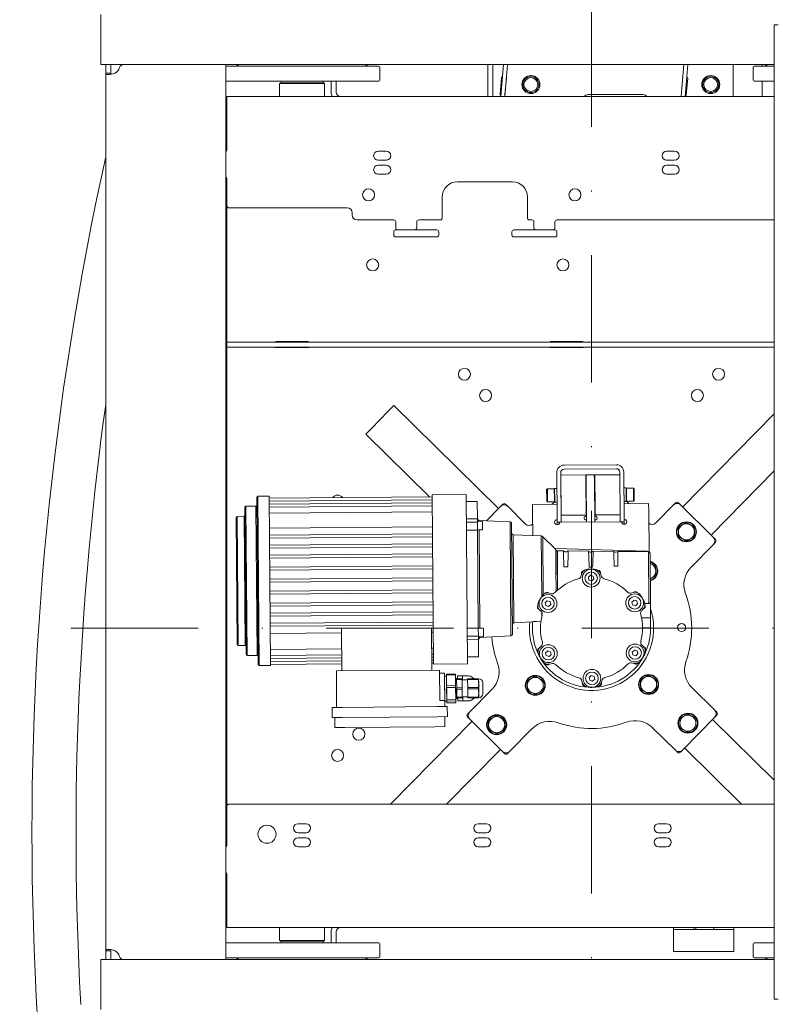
# Model space of a CAD drawing. Header units: millimetres. Extents: x 11681 to 15516, y 25095 to 29743.
# Tile 19 of 96: x 12364 to 12439, y 28002 to 28100. Entities that reach past the tile are written whole.
import ezdxf

# ---------------------------------------------------------------- set-up
doc = ezdxf.new("R2010")
doc.units = ezdxf.units.MM
doc.linetypes.add('DASHDOT', pattern=[25.4, 12.7, -6.35, 0, -6.35])
doc.layers.add('00 - nowa technologia myjni_Nr_pióra__95', color=7, linetype='Continuous', lineweight=20, true_color=0x7c7c7c)
doc.layers.add('XREF', color=8, linetype='Continuous', lineweight=9)

# ---------------------------------------------------------------- blocks, each defined once
blk = doc.blocks.new('parter 2025.10.15')
at = {"layer": '00 - nowa technologia myjni_Nr_pióra__95', "color": 8, "linetype": 'DASHDOT', "lineweight": 5}
for p, q in [((138.519, 2711.051), (138.519, 2585.601)), ((201.243, 2648.325), (75.793, 2648.325))]:
    blk.add_line(p, q, dxfattribs=at)
at = {"layer": '00 - nowa technologia myjni_Nr_pióra__95', "color": 8, "linetype": 'Continuous', "lineweight": 5}
for p, q in [((89.518, 2709.575), (89.518, 2705.576)), ((156.769, 2706.026), (156.769, 2708.526)), ((157.169, 2708.526), (156.769, 2708.526)), ((156.769, 2706.026), (156.769, 2613.826)), ((89.518, 2705.576), (89.518, 2704.575)), ((89.518, 2704.575), (156.769, 2704.575)), ((90.018, 2704.575), (90.018, 2704.29)), ((90.519, 2704.575), (90.018, 2704.575)), ((90.018, 2703.715), (90.018, 2704.29)), ((90.904, 2704.575), (90.519, 2704.575)), ((90.519, 2704.575), (90.519, 2704.29)), ((90.519, 2703.715), (90.519, 2704.29)), ((102.018, 2704.575), (91.79, 2704.575)), ((102.018, 2704.575), (102.018, 2615.276)), ((102.018, 2704.426), (105.951, 2704.426)), ((105.951, 2704.426), (117.269, 2704.426)), ((117.368, 2703.026), (117.368, 2704.326)), ((128.168, 2704.576), (128.168, 2701.376)), ((128.669, 2701.376), (128.669, 2704.576)), ((129.742, 2704.575), (129.536, 2702.217)), ((130.144, 2704.575), (129.934, 2702.182)), ((147.742, 2704.575), (147.536, 2702.217)), ((148.144, 2704.575), (147.934, 2702.182)), ((152.668, 2704.576), (152.668, 2701.376)), ((154.669, 2703.026), (154.669, 2704.326)), ((154.769, 2704.426), (156.769, 2704.426)), ((155.569, 2704.426), (155.569, 2704.576)), ((90.018, 2616.136), (90.018, 2703.715)), ((90.519, 2703.715), (90.018, 2703.715)), ((102.018, 2702.926), (105.951, 2702.926)), ((105.951, 2702.926), (117.269, 2702.926)), ((107.538, 2702.926), (107.518, 2702.906)), ((110.625, 2702.906), (107.518, 2702.906)), ((107.518, 2702.906), (107.518, 2702.746)), ((110.616, 2702.926), (107.538, 2702.926)), ((111.698, 2702.926), (110.616, 2702.926)), ((111.718, 2702.906), (110.625, 2702.906)), ((111.698, 2702.926), (111.718, 2702.906)), ((111.718, 2702.906), (111.718, 2702.746)), ((112.518, 2702.926), (112.518, 2701.815)), ((113.019, 2701.815), (113.019, 2702.926)), ((129.382, 2701.595), (129.53, 2703.289)), ((130.028, 2703.245), (129.88, 2701.551)), ((148.127, 2703.201), (147.978, 2701.508)), ((148.033, 2703.31), (148.036, 2703.31)), ((154.769, 2702.926), (156.769, 2702.926)), ((155.569, 2701.376), (155.569, 2702.926)), ((107.419, 2702.725), (107.368, 2702.675)), ((107.368, 2702.675), (109.619, 2702.675)), ((107.368, 2701.376), (107.368, 2702.675)), ((107.419, 2702.725), (109.619, 2702.725)), ((110.625, 2702.746), (107.518, 2702.746)), ((107.538, 2702.725), (107.518, 2702.746)), ((109.619, 2702.725), (111.819, 2702.725)), ((109.619, 2702.675), (111.868, 2702.675)), ((111.718, 2702.746), (110.625, 2702.746)), ((111.698, 2702.725), (111.718, 2702.746)), ((111.819, 2702.725), (111.868, 2702.675)), ((111.868, 2701.376), (111.868, 2702.675)), ((129.536, 2702.217), (129.462, 2701.376)), ((129.934, 2702.182), (129.864, 2701.376)), ((147.536, 2702.217), (147.462, 2701.376)), ((147.934, 2702.182), (147.864, 2701.376)), ((102.018, 2701.376), (102.119, 2701.376)), ((102.119, 2701.376), (102.119, 2700.435)), ((102.119, 2701.376), (156.769, 2701.376)), ((138.168, 2701.576), (143.669, 2701.576)), ((147.87, 2701.417), (147.867, 2701.417)), ((102.119, 2700.876), (102.018, 2700.876)), ((102.119, 2696.076), (102.119, 2700.435)), ((102.119, 2697.876), (102.018, 2697.876)), ((117.218, 2695.926), (118.019, 2695.926)), ((117.218, 2695.026), (118.019, 2695.026)), ((146.019, 2695.926), (146.819, 2695.926)), ((146.019, 2695.026), (146.819, 2695.026)), ((117.218, 2694.525), (118.019, 2694.525)), ((146.019, 2694.525), (146.819, 2694.525)), ((102.119, 2690.476), (102.119, 2693.176)), ((117.218, 2693.626), (118.019, 2693.626)), ((146.019, 2693.626), (146.819, 2693.626)), ((130.618, 2692.876), (125.119, 2692.876)), ((123.618, 2689.276), (123.618, 2691.376)), ((132.119, 2689.276), (132.119, 2691.376)), ((102.119, 2690.175), (102.018, 2690.175)), ((102.119, 2690.475), (102.119, 2690.376)), ((102.119, 2690.175), (102.119, 2690.376)), ((102.119, 2690.175), (102.119, 2688.176)), ((114.119, 2690.276), (102.318, 2690.276)), ((114.619, 2689.575), (114.619, 2689.776)), ((102.119, 2688.176), (102.119, 2677.315)), ((118.768, 2689.076), (115.119, 2689.076)), ((118.969, 2688.876), (118.969, 2688.275)), ((121.068, 2688.876), (121.068, 2688.275)), ((123.419, 2689.076), (121.268, 2689.076)), ((132.569, 2689.076), (132.318, 2689.076)), ((132.769, 2688.876), (132.769, 2688.275)), ((134.868, 2688.876), (134.868, 2688.275)), ((156.769, 2689.076), (135.069, 2689.076)), ((118.768, 2687.876), (118.768, 2687.576)), ((119.168, 2688.076), (118.969, 2688.076)), ((118.969, 2687.376), (123.069, 2687.376)), ((120.869, 2688.076), (119.169, 2688.076)), ((123.069, 2688.076), (120.869, 2688.076)), ((123.268, 2687.876), (123.268, 2687.576)), ((130.569, 2687.876), (130.569, 2687.576)), ((132.968, 2688.076), (130.768, 2688.076)), ((130.768, 2687.376), (134.868, 2687.376)), ((134.669, 2688.076), (132.968, 2688.076)), ((134.868, 2688.076), (134.668, 2688.076)), ((135.069, 2687.576), (135.069, 2687.876)), ((102.119, 2675.102), (102.119, 2677.315)), ((102.119, 2676.876), (102.318, 2676.876)), ((102.119, 2676.876), (102.119, 2676.376)), ((102.119, 2676.376), (102.318, 2676.376)), ((102.318, 2676.876), (103.737, 2676.876)), ((102.318, 2676.376), (103.737, 2676.376)), ((103.737, 2676.876), (105.447, 2676.876)), ((103.737, 2676.376), (105.447, 2676.376)), ((105.447, 2676.876), (112.295, 2676.876)), ((105.447, 2676.376), (112.295, 2676.376)), ((107.018, 2676.926), (110.219, 2676.926)), ((112.295, 2676.876), (119.135, 2676.876)), ((112.295, 2676.376), (119.135, 2676.376)), ((119.135, 2676.876), (152.902, 2676.876)), ((119.135, 2676.376), (152.902, 2676.376)), ((134.418, 2676.926), (137.619, 2676.926)), ((152.902, 2676.876), (156.769, 2676.876)), ((152.902, 2676.376), (156.769, 2676.376)), ((110.219, 2676.326), (107.018, 2676.326)), ((137.619, 2676.326), (134.418, 2676.326)), ((102.119, 2675.102), (102.119, 2657.472)), ((118.227, 2669.978), (118.789, 2670.548)), ((129.23, 2660.272), (118.789, 2670.548)), ((116.544, 2668.267), (118.227, 2669.978)), ((147.614, 2660.42), (156.769, 2669.721)), ((115.983, 2667.697), (116.544, 2668.267)), ((122.335, 2661.446), (115.983, 2667.697)), ((135.778, 2664.604), (140.998, 2664.646)), ((135.08, 2659.398), (135.044, 2663.858)), ((135.444, 2663.861), (135.48, 2659.402)), ((135.446, 2663.602), (137.946, 2663.621)), ((135.446, 2663.602), (135.451, 2663.017)), ((135.781, 2664.204), (141.001, 2664.246)), ((137.946, 2663.621), (137.951, 2663.037)), ((137.996, 2663.622), (138.796, 2663.628)), ((137.996, 2663.622), (138, 2663.122)), ((138.796, 2663.628), (138.8, 2663.128)), ((141.346, 2663.649), (138.846, 2663.629)), ((138.873, 2660.214), (138.846, 2663.629)), ((141.344, 2663.909), (141.38, 2659.449)), ((141.78, 2659.452), (141.744, 2663.912)), ((150.465, 2657.614), (156.769, 2664.019)), ((135.451, 2663.017), (135.478, 2659.602)), ((137.951, 2663.037), (137.978, 2659.622)), ((138.034, 2658.922), (138, 2663.122)), ((138.834, 2658.928), (138.8, 2663.128)), ((122.611, 2661.649), (126.011, 2661.676)), ((122.747, 2644.749), (122.611, 2661.649)), ((126.011, 2661.676), (126.147, 2644.777)), ((134.038, 2662.16), (134.117, 2662.241)), ((134.045, 2661.317), (134.038, 2662.16)), ((134.803, 2662.246), (134.117, 2662.241)), ((134.125, 2661.279), (134.117, 2662.241)), ((134.811, 2661.285), (134.803, 2662.246)), ((134.837, 2662.213), (134.803, 2662.246)), ((135.057, 2662.273), (134.837, 2662.271)), ((134.847, 2661.044), (134.837, 2662.271)), ((141.757, 2662.327), (141.977, 2662.329)), ((141.757, 2662.327), (141.758, 2662.205)), ((141.758, 2662.205), (141.767, 2660.977)), ((141.977, 2662.329), (141.978, 2662.207)), ((141.977, 2662.27), (142.01, 2662.304)), ((141.977, 2662.27), (141.98, 2661.949)), ((141.978, 2662.207), (141.987, 2660.979)), ((141.98, 2661.949), (141.987, 2661.037)), ((142.01, 2662.304), (142.697, 2662.309)), ((142.01, 2662.304), (142.013, 2661.966)), ((142.013, 2661.966), (142.021, 2661.004)), ((142.697, 2662.309), (142.699, 2661.971)), ((142.777, 2662.23), (142.697, 2662.309)), ((142.699, 2661.971), (142.707, 2661.01)), ((142.777, 2662.23), (142.78, 2661.933)), ((142.78, 2661.933), (142.787, 2661.09)), ((105.113, 2661.409), (105.246, 2644.709)), ((105.212, 2661.51), (106.342, 2661.519)), ((105.212, 2661.51), (105.347, 2644.61)), ((106.342, 2661.519), (106.477, 2644.619)), ((106.344, 2661.319), (122.613, 2661.449)), ((106.346, 2661.019), (122.615, 2661.149)), ((106.348, 2660.719), (122.618, 2660.849)), ((127.117, 2660.984), (126.017, 2660.975)), ((127.117, 2660.984), (127.131, 2659.245)), ((129.442, 2660.488), (129.651, 2660.7)), ((129.934, 2660.702), (130.148, 2660.492)), ((132.619, 2660.679), (135.069, 2660.698)), ((132.619, 2660.679), (132.625, 2659.939)), ((134.047, 2661.02), (134.045, 2661.317)), ((134.047, 2661.02), (134.128, 2660.941)), ((134.128, 2660.941), (134.125, 2661.279)), ((134.814, 2660.946), (134.128, 2660.941)), ((134.577, 2660.695), (134.847, 2660.969)), ((134.814, 2660.946), (134.811, 2661.285)), ((134.847, 2660.98), (134.814, 2660.946)), ((134.848, 2660.922), (134.847, 2661.044)), ((135.068, 2660.923), (134.848, 2660.922)), ((141.767, 2660.977), (141.987, 2660.979)), ((141.769, 2660.752), (144.219, 2660.772)), ((141.769, 2660.752), (141.775, 2660.012)), ((141.987, 2661.037), (142.021, 2661.004)), ((141.987, 2661.026), (142.262, 2660.756)), ((142.021, 2661.004), (142.707, 2661.01)), ((142.787, 2661.09), (142.707, 2661.01)), ((144.225, 2660.032), (144.219, 2660.772)), ((144.93, 2658.832), (146.694, 2660.625)), ((146.695, 2660.626), (146.904, 2660.838)), ((147.187, 2660.84), (147.401, 2660.63)), ((147.401, 2660.63), (150.679, 2657.404)), ((103.921, 2660.399), (104.038, 2645.7)), ((104.02, 2660.5), (105.02, 2660.508)), ((104.139, 2645.6), (104.02, 2660.5)), ((105.139, 2645.608), (105.02, 2660.508)), ((106.351, 2660.419), (122.62, 2660.549)), ((106.356, 2659.818), (122.625, 2659.949)), ((128.032, 2659.055), (129.441, 2660.486)), ((130.148, 2660.492), (131.94, 2658.728)), ((132.644, 2657.585), (132.625, 2659.939)), ((138.878, 2659.629), (138.873, 2660.214)), ((141.378, 2659.649), (138.878, 2659.629)), ((138.879, 2659.529), (138.878, 2659.629)), ((141.775, 2660.012), (141.782, 2659.202)), ((144.225, 2660.032), (144.258, 2655.963)), ((103.029, 2659.392), (103.131, 2646.692)), ((103.128, 2659.493), (103.828, 2659.499)), ((103.231, 2646.593), (103.128, 2659.493)), ((103.931, 2646.599), (103.828, 2659.499)), ((127.131, 2659.245), (126.031, 2659.237)), ((127.133, 2658.927), (126.033, 2658.918)), ((127.133, 2658.927), (127.131, 2659.245)), ((127.133, 2658.999), (127.613, 2659.002)), ((127.14, 2658.121), (127.133, 2658.927)), ((127.282, 2659.085), (127.283, 2659)), ((127.282, 2659.085), (130.383, 2658.961)), ((127.633, 2658.983), (127.638, 2658.291)), ((130.474, 2647.56), (130.383, 2658.961)), ((130.623, 2647.712), (130.534, 2658.813)), ((135.084, 2658.899), (135.08, 2659.398)), ((135.084, 2658.899), (135.484, 2658.902)), ((135.086, 2658.648), (135.084, 2658.899)), ((135.334, 2658.9), (141.534, 2658.95)), ((135.478, 2659.602), (137.978, 2659.622)), ((135.484, 2658.902), (135.48, 2659.402)), ((137.979, 2659.522), (137.978, 2659.622)), ((141.38, 2659.449), (141.384, 2658.949)), ((141.784, 2658.952), (141.384, 2658.949)), ((141.78, 2659.452), (141.784, 2658.952)), ((141.786, 2658.702), (141.784, 2658.952)), ((147.966, 2658.871), (147.571, 2658.631)), ((148.355, 2658.659), (147.966, 2658.871)), ((148.371, 2658.65), (148.355, 2658.659)), ((148.776, 2658.429), (148.371, 2658.65)), ((106.368, 2658.322), (122.637, 2658.452)), ((106.373, 2657.619), (122.643, 2657.749)), ((126.04, 2658.112), (127.14, 2658.121)), ((127.14, 2658.148), (127.619, 2658.152)), ((127.14, 2658.121), (127.218, 2648.344)), ((127.29, 2658.15), (127.368, 2648.323)), ((127.638, 2658.291), (127.639, 2658.173)), ((130.694, 2657.664), (130.764, 2648.863)), ((130.694, 2657.664), (133.495, 2657.551)), ((147.571, 2658.631), (147.177, 2658.39)), ((147.177, 2658.39), (147.188, 2657.928)), ((147.188, 2657.928), (147.199, 2657.467)), ((148.788, 2657.967), (148.776, 2658.429)), ((148.799, 2657.505), (148.788, 2657.967)), ((102.119, 2657.472), (102.119, 2645.212)), ((122.645, 2657.449), (106.376, 2657.319)), ((106.381, 2656.619), (122.651, 2656.749)), ((133.543, 2651.493), (133.495, 2657.551)), ((133.645, 2657.452), (133.692, 2651.676)), ((133.645, 2657.452), (134.849, 2656.268)), ((147.199, 2657.467), (147.605, 2657.245)), ((147.605, 2657.245), (147.621, 2657.236)), ((147.621, 2657.236), (148.01, 2657.024)), ((148.01, 2657.024), (148.404, 2657.265)), ((148.404, 2657.265), (148.799, 2657.505)), ((150.685, 2656.696), (148.455, 2654.43)), ((150.679, 2657.404), (150.893, 2657.193)), ((150.895, 2656.91), (150.685, 2656.696)), ((122.653, 2656.449), (106.384, 2656.319)), ((106.389, 2655.619), (122.659, 2655.749)), ((144.066, 2656.02), (134.849, 2656.268)), ((134.966, 2654.922), (134.956, 2656.155)), ((135.107, 2656.058), (135.096, 2656.058)), ((135.096, 2656.058), (135.104, 2655.108)), ((135.726, 2656.052), (135.107, 2656.058)), ((135.107, 2656.058), (135.138, 2652.142)), ((138.223, 2656.026), (136.18, 2656.047)), ((138.683, 2656.021), (138.68, 2655.866)), ((140.748, 2656.001), (138.683, 2656.021)), ((144.064, 2655.968), (141.158, 2655.996)), ((144.066, 2656.02), (144.064, 2655.968)), ((144.065, 2655.973), (144.207, 2655.971)), ((144.249, 2650.79), (144.207, 2655.971)), ((144.359, 2655.822), (144.398, 2650.922)), ((122.661, 2655.449), (106.392, 2655.319)), ((134.971, 2654.185), (134.966, 2654.922)), ((135.104, 2655.108), (135.128, 2652.133)), ((144.497, 2654.739), (144.367, 2654.81)), ((144.513, 2654.73), (144.497, 2654.739)), ((144.919, 2654.508), (144.513, 2654.73)), ((106.399, 2654.419), (122.668, 2654.549)), ((122.671, 2654.249), (106.401, 2654.119)), ((134.989, 2652.005), (134.971, 2654.185)), ((135.766, 2654.454), (136.165, 2654.457)), ((137.52, 2653.769), (137.524, 2653.913)), ((138.3, 2654.424), (138.631, 2654.427)), ((139.424, 2653.928), (139.43, 2653.785)), ((140.779, 2654.514), (141.15, 2654.517)), ((144.93, 2654.047), (144.919, 2654.508)), ((144.941, 2653.585), (144.93, 2654.047)), ((106.408, 2653.219), (122.678, 2653.349)), ((122.68, 2653.049), (106.411, 2652.919)), ((138.202, 2653.41), (138.414, 2653.607)), ((138.267, 2653.129), (138.202, 2653.41)), ((138.544, 2653.044), (138.267, 2653.129)), ((138.414, 2653.607), (138.69, 2653.522)), ((138.755, 2653.241), (138.544, 2653.044)), ((138.69, 2653.522), (138.755, 2653.241)), ((144.379, 2653.242), (144.547, 2653.344)), ((144.547, 2653.344), (144.941, 2653.585)), ((106.418, 2652.019), (122.687, 2652.149)), ((122.69, 2651.849), (106.42, 2651.719)), ((134.119, 2651.911), (134.246, 2651.845)), ((142.734, 2651.912), (142.86, 2651.981)), ((106.428, 2650.819), (122.697, 2650.949)), ((133.892, 2650.875), (134.104, 2651.072)), ((133.958, 2650.594), (133.892, 2650.875)), ((134.104, 2651.072), (134.38, 2650.988)), ((134.38, 2650.988), (134.445, 2650.706)), ((142.552, 2650.944), (142.764, 2651.142)), ((142.618, 2650.663), (142.552, 2650.944)), ((142.764, 2651.142), (143.04, 2651.057)), ((143.04, 2651.057), (143.105, 2650.776)), ((143.84, 2650.791), (143.999, 2650.796)), ((144.41, 2649.373), (144.398, 2650.922)), ((122.699, 2650.649), (106.43, 2650.519)), ((106.436, 2649.819), (122.705, 2649.949)), ((133.305, 2650.183), (133.183, 2650.258)), ((133.559, 2649.506), (133.556, 2649.918)), ((134.234, 2650.51), (133.958, 2650.594)), ((134.445, 2650.706), (134.234, 2650.51)), ((142.894, 2650.579), (142.618, 2650.663)), ((143.105, 2650.776), (142.894, 2650.579)), ((143.823, 2650.343), (143.702, 2650.266)), ((122.707, 2649.649), (106.438, 2649.519)), ((106.443, 2648.819), (122.713, 2648.949)), ((132.613, 2648.967), (130.764, 2648.863)), ((132.613, 2648.967), (132.619, 2648.278)), ((133.47, 2649.034), (133.013, 2649.008)), ((143.51, 2649.365), (144.41, 2649.373)), ((144.418, 2648.373), (144.41, 2649.373)), ((122.715, 2648.649), (106.446, 2648.519)), ((113.561, 2647.872), (106.452, 2647.816)), ((122.558, 2648.371), (113.558, 2648.299)), ((113.558, 2648.299), (113.592, 2644.076)), ((122.558, 2648.371), (122.591, 2644.148)), ((122.721, 2647.946), (122.561, 2647.944)), ((127.218, 2648.344), (126.118, 2648.335)), ((127.224, 2647.539), (127.218, 2648.344)), ((127.218, 2648.321), (127.698, 2648.325)), ((127.718, 2648.305), (127.719, 2648.187)), ((127.725, 2647.495), (127.719, 2648.187)), ((144.418, 2648.373), (143.617, 2648.366)), ((127.224, 2647.539), (126.124, 2647.53)), ((127.227, 2647.221), (126.127, 2647.212)), ((127.227, 2647.221), (127.224, 2647.539)), ((127.225, 2647.472), (127.705, 2647.475)), ((127.227, 2647.221), (127.241, 2645.486)), ((127.375, 2647.473), (127.376, 2647.387)), ((130.474, 2647.56), (127.376, 2647.387)), ((103.931, 2646.599), (103.231, 2646.593)), ((113.574, 2646.276), (106.464, 2646.219)), ((122.734, 2646.349), (122.574, 2646.348)), ((133.214, 2646.308), (133.335, 2646.385)), ((133.933, 2645.876), (134.144, 2646.072)), ((133.998, 2645.594), (133.933, 2645.876)), ((134.144, 2646.072), (134.42, 2645.988)), ((134.42, 2645.988), (134.485, 2645.707)), ((142.592, 2645.945), (142.804, 2646.142)), ((142.657, 2645.664), (142.592, 2645.945)), ((142.804, 2646.142), (143.08, 2646.057)), ((143.08, 2646.057), (143.145, 2645.776)), ((143.732, 2646.469), (143.855, 2646.393)), ((102.119, 2645.212), (102.119, 2635.454)), ((105.139, 2645.608), (104.139, 2645.6)), ((113.579, 2645.676), (106.469, 2645.619)), ((113.581, 2645.376), (106.472, 2645.319)), ((113.584, 2645.076), (106.474, 2645.019)), ((122.739, 2645.749), (122.579, 2645.748)), ((122.741, 2645.449), (122.581, 2645.448)), ((122.743, 2645.149), (122.583, 2645.148)), ((127.241, 2645.486), (126.141, 2645.478)), ((134.274, 2645.51), (133.998, 2645.594)), ((134.485, 2645.707), (134.274, 2645.51)), ((142.934, 2645.579), (142.657, 2645.664)), ((143.145, 2645.776), (142.934, 2645.579)), ((106.477, 2644.619), (105.347, 2644.61)), ((113.586, 2644.776), (106.476, 2644.719)), ((123.341, 2644.154), (113.042, 2644.072)), ((113.071, 2640.422), (113.042, 2644.072)), ((122.746, 2644.849), (122.586, 2644.848)), ((126.147, 2644.777), (122.747, 2644.749)), ((123.366, 2641.104), (123.341, 2644.154)), ((134.303, 2644.739), (134.177, 2644.671)), ((142.918, 2644.74), (142.791, 2644.807)), ((123.344, 2643.854), (123.844, 2643.858)), ((123.844, 2643.858), (123.849, 2643.158)), ((123.846, 2643.558), (124.046, 2643.56)), ((123.846, 2643.558), (123.866, 2641.058)), ((123.866, 2641.108), (123.849, 2643.158)), ((124.945, 2643.745), (124.045, 2643.738)), ((124.045, 2643.7), (124.045, 2643.738)), ((124.045, 2643.655), (124.045, 2643.7)), ((124.945, 2643.662), (124.045, 2643.655)), ((124.045, 2643.655), (124.054, 2642.627)), ((124.046, 2643.56), (124.066, 2641.06)), ((124.945, 2643.745), (124.945, 2643.708)), ((124.945, 2643.708), (124.945, 2643.662)), ((124.945, 2643.662), (124.954, 2642.635)), ((124.948, 2643.317), (125.148, 2643.319)), ((124.963, 2641.467), (124.949, 2643.167)), ((125.049, 2643.271), (125.598, 2643.275)), ((125.049, 2643.204), (125.049, 2643.271)), ((125.049, 2643.204), (125.599, 2643.209)), ((125.056, 2642.393), (125.049, 2643.204)), ((125.146, 2643.568), (125.646, 2643.573)), ((125.146, 2643.543), (125.146, 2643.568)), ((125.148, 2643.272), (125.146, 2643.543)), ((125.599, 2643.209), (125.598, 2643.275)), ((125.605, 2642.398), (125.599, 2643.209)), ((126.149, 2643.177), (125.599, 2643.172)), ((126.154, 2643.577), (125.646, 2643.573)), ((125.646, 2643.548), (125.646, 2643.573)), ((125.649, 2643.173), (125.646, 2643.548)), ((126.149, 2643.28), (127.185, 2643.288)), ((126.149, 2643.213), (126.149, 2643.28)), ((126.149, 2643.213), (127.186, 2643.221)), ((126.156, 2642.402), (126.149, 2643.213)), ((126.154, 2643.577), (126.236, 2643.577)), ((126.647, 2643.427), (126.648, 2643.293)), ((126.648, 2643.33), (126.762, 2643.332)), ((126.648, 2643.284), (126.648, 2643.293)), ((126.762, 2643.285), (126.762, 2643.332)), ((127.185, 2643.288), (127.186, 2643.221)), ((127.252, 2642.816), (127.249, 2643.285)), ((132.491, 2643.307), (132.096, 2643.066)), ((132.096, 2643.066), (132.107, 2642.605)), ((132.885, 2643.547), (132.491, 2643.307)), ((133.274, 2643.335), (132.885, 2643.547)), ((133.29, 2643.326), (133.274, 2643.335)), ((133.696, 2643.105), (133.29, 2643.326)), ((133.707, 2642.643), (133.696, 2643.105)), ((138.282, 2643.41), (138.494, 2643.607)), ((138.347, 2643.129), (138.282, 2643.41)), ((138.624, 2643.045), (138.347, 2643.129)), ((138.494, 2643.607), (138.77, 2643.523)), ((138.835, 2643.241), (138.624, 2643.045)), ((138.77, 2643.523), (138.835, 2643.241)), ((143.804, 2643.397), (143.41, 2643.157)), ((143.41, 2643.157), (143.421, 2642.695)), ((144.198, 2643.638), (143.804, 2643.397)), ((144.587, 2643.426), (144.198, 2643.638)), ((144.604, 2643.416), (144.587, 2643.426)), ((145.009, 2643.195), (144.604, 2643.416)), ((145.02, 2642.733), (145.009, 2643.195)), ((124.954, 2642.635), (124.054, 2642.627)), ((124.055, 2642.407), (124.054, 2642.627)), ((124.955, 2642.415), (124.055, 2642.407)), ((124.055, 2642.407), (124.065, 2641.199)), ((124.954, 2642.635), (124.955, 2642.415)), ((124.955, 2642.415), (124.965, 2641.206)), ((125.056, 2642.393), (125.605, 2642.398)), ((125.057, 2642.258), (125.056, 2642.393)), ((125.057, 2642.258), (125.607, 2642.262)), ((125.063, 2641.44), (125.057, 2642.258)), ((125.607, 2642.262), (125.605, 2642.398)), ((125.613, 2641.444), (125.607, 2642.262)), ((126.156, 2642.402), (127.192, 2642.411)), ((126.157, 2642.266), (126.156, 2642.402)), ((126.157, 2642.266), (127.193, 2642.275)), ((126.163, 2641.449), (126.157, 2642.266)), ((126.352, 2639.955), (128.582, 2642.221)), ((127.193, 2642.275), (127.192, 2642.411)), ((127.26, 2641.886), (127.252, 2642.816)), ((127.652, 2642.888), (127.658, 2642.079)), ((127.658, 2642.079), (127.661, 2641.789)), ((132.107, 2642.605), (132.118, 2642.143)), ((132.118, 2642.143), (132.524, 2641.922)), ((133.324, 2641.941), (133.718, 2642.181)), ((133.718, 2642.181), (133.707, 2642.643)), ((137.613, 2642.723), (137.607, 2642.866)), ((139.517, 2642.882), (139.513, 2642.738)), ((143.421, 2642.695), (143.432, 2642.233)), ((143.432, 2642.233), (143.837, 2642.012)), ((143.837, 2642.012), (143.854, 2642.003)), ((143.854, 2642.003), (144.243, 2641.791)), ((144.243, 2641.791), (144.637, 2642.031)), ((144.637, 2642.031), (145.031, 2642.272)), ((145.031, 2642.272), (145.02, 2642.733)), ((148.551, 2642.381), (150.817, 2640.15)), ((123.866, 2641.108), (123.366, 2641.104)), ((123.871, 2640.508), (123.866, 2641.108)), ((123.866, 2641.058), (124.066, 2641.06)), ((123.866, 2641.058), (124.066, 2641.06)), ((124.965, 2641.206), (124.065, 2641.199)), ((124.066, 2641.062), (124.065, 2641.199)), ((124.966, 2641.069), (124.066, 2641.062)), ((124.068, 2640.882), (124.066, 2641.062)), ((124.964, 2641.317), (125.164, 2641.319)), ((124.965, 2641.206), (124.966, 2641.069)), ((124.966, 2641.069), (124.968, 2640.889)), ((125.063, 2641.44), (125.613, 2641.444)), ((125.064, 2641.371), (125.063, 2641.44)), ((125.064, 2641.371), (125.614, 2641.376)), ((125.064, 2641.371), (125.064, 2641.364)), ((125.064, 2641.364), (125.614, 2641.369)), ((125.166, 2641.093), (125.164, 2641.365)), ((125.166, 2641.068), (125.166, 2641.093)), ((125.166, 2641.068), (125.666, 2641.073)), ((126.163, 2641.477), (125.613, 2641.472)), ((125.614, 2641.376), (125.613, 2641.444)), ((125.614, 2641.376), (125.614, 2641.369)), ((125.666, 2641.098), (125.663, 2641.472)), ((125.666, 2641.073), (125.666, 2641.098)), ((126.174, 2641.077), (125.666, 2641.073)), ((126.163, 2641.449), (127.2, 2641.457)), ((126.164, 2641.38), (126.163, 2641.449)), ((126.164, 2641.38), (127.2, 2641.388)), ((126.164, 2641.373), (127.2, 2641.381)), ((126.164, 2641.38), (126.164, 2641.373)), ((126.256, 2641.078), (126.174, 2641.077)), ((126.665, 2641.234), (126.664, 2641.377)), ((126.664, 2641.331), (126.778, 2641.331)), ((126.778, 2641.378), (126.778, 2641.331)), ((127.2, 2641.457), (127.2, 2641.388)), ((127.26, 2641.866), (127.26, 2641.886)), ((127.26, 2641.866), (127.26, 2641.886)), ((127.264, 2641.385), (127.26, 2641.866)), ((132.524, 2641.922), (132.54, 2641.912)), ((132.54, 2641.912), (132.929, 2641.7)), ((132.929, 2641.7), (133.324, 2641.941)), ((112.621, 2640.418), (113.621, 2640.426)), ((112.629, 2639.418), (112.621, 2640.418)), ((123.121, 2640.502), (113.621, 2640.426)), ((123.121, 2640.502), (123.782, 2640.507)), ((123.871, 2640.508), (123.782, 2640.507)), ((123.871, 2640.508), (124.121, 2640.51)), ((124.968, 2640.889), (124.068, 2640.882)), ((124.121, 2640.51), (124.129, 2639.51)), ((150.817, 2640.15), (151.031, 2639.94)), ((113.629, 2639.426), (112.629, 2639.418)), ((112.887, 2638.42), (112.879, 2639.42)), ((123.129, 2639.502), (113.629, 2639.426)), ((126.572, 2639.037), (118.441, 2630.775)), ((124.129, 2639.51), (123.129, 2639.502)), ((123.879, 2639.508), (123.887, 2638.508)), ((126.142, 2639.741), (126.351, 2639.953)), ((126.358, 2639.248), (126.144, 2639.458)), ((129.636, 2636.021), (126.358, 2639.248)), ((128.633, 2639.387), (128.238, 2639.146)), ((128.238, 2639.146), (128.25, 2638.684)), ((129.027, 2639.627), (128.633, 2639.387)), ((129.416, 2639.415), (129.027, 2639.627)), ((129.433, 2639.406), (129.416, 2639.415)), ((129.838, 2639.185), (129.433, 2639.406)), ((129.849, 2638.723), (129.838, 2639.185)), ((147.724, 2639.539), (147.33, 2639.299)), ((147.33, 2639.299), (147.341, 2638.837)), ((150.823, 2639.444), (147.596, 2636.165)), ((148.118, 2639.78), (147.724, 2639.539)), ((148.507, 2639.568), (148.118, 2639.78)), ((148.524, 2639.559), (148.507, 2639.568)), ((148.929, 2639.337), (148.524, 2639.559)), ((148.94, 2638.876), (148.929, 2639.337)), ((150.612, 2639.23), (156.769, 2633.171)), ((151.033, 2639.657), (150.823, 2639.444)), ((113.887, 2638.428), (112.887, 2638.42)), ((122.887, 2638.5), (113.887, 2638.428)), ((123.887, 2638.508), (122.887, 2638.5)), ((128.25, 2638.684), (128.261, 2638.223)), ((128.261, 2638.223), (128.666, 2638.001)), ((129.071, 2637.78), (129.466, 2638.021)), ((129.466, 2638.021), (129.86, 2638.261)), ((129.86, 2638.261), (129.849, 2638.723)), ((132.574, 2638.293), (130.343, 2636.027)), ((146.889, 2636.159), (144.623, 2638.389)), ((147.341, 2638.837), (147.352, 2638.376)), ((147.352, 2638.376), (147.757, 2638.154)), ((147.757, 2638.154), (147.774, 2638.145)), ((147.774, 2638.145), (148.163, 2637.933)), ((148.163, 2637.933), (148.557, 2638.173)), ((148.557, 2638.173), (148.951, 2638.414)), ((148.951, 2638.414), (148.94, 2638.876)), ((128.666, 2638.001), (128.683, 2637.992)), ((128.683, 2637.992), (129.071, 2637.78)), ((129.423, 2636.232), (124.053, 2630.775)), ((147.103, 2635.949), (146.889, 2636.159)), ((147.596, 2636.165), (147.386, 2635.951)), ((147.807, 2636.379), (153.5, 2630.775)), ((102.119, 2631.829), (102.119, 2635.454)), ((129.85, 2635.811), (129.636, 2636.021)), ((130.343, 2636.027), (130.133, 2635.813)), ((102.119, 2631.829), (102.119, 2630.576)), ((102.119, 2626.676), (102.119, 2630.576)), ((102.318, 2630.775), (156.769, 2630.775)), ((110.018, 2628.826), (109.218, 2628.826)), ((128.019, 2628.826), (127.218, 2628.826)), ((146.019, 2628.826), (145.219, 2628.826)), ((110.018, 2627.926), (109.218, 2627.926)), ((110.018, 2627.426), (109.218, 2627.426)), ((128.019, 2627.926), (127.218, 2627.926)), ((128.019, 2627.426), (127.218, 2627.426)), ((146.019, 2627.926), (145.219, 2627.926)), ((146.019, 2627.426), (145.219, 2627.426)), ((110.018, 2626.526), (109.218, 2626.526)), ((128.019, 2626.526), (127.218, 2626.526)), ((146.019, 2626.526), (145.219, 2626.526)), ((102.119, 2619.416), (102.119, 2623.776)), ((102.119, 2621.976), (102.018, 2621.976)), ((102.119, 2619.416), (102.119, 2618.476)), ((102.119, 2618.975), (102.018, 2618.975)), ((102.018, 2618.975), (102.119, 2618.975)), ((102.018, 2618.476), (102.119, 2618.476)), ((156.769, 2618.476), (102.119, 2618.476)), ((109.619, 2618.476), (107.368, 2618.476)), ((107.368, 2618.476), (107.368, 2617.176)), ((111.868, 2618.476), (109.619, 2618.476)), ((111.868, 2618.476), (111.868, 2617.176)), ((115.719, 2618.476), (117.818, 2618.476)), ((148.718, 2618.476), (148.918, 2618.476)), ((148.918, 2618.476), (149.118, 2618.476)), ((148.918, 2618.476), (148.918, 2618.275)), ((149.118, 2618.476), (150.318, 2618.476)), ((150.318, 2618.476), (150.518, 2618.476)), ((150.518, 2618.476), (150.718, 2618.476)), ((152.718, 2618.476), (152.719, 2618.476)), ((154.218, 2618.476), (156.319, 2618.476)), ((112.518, 2616.926), (112.518, 2618.036)), ((113.019, 2618.036), (113.019, 2616.926)), ((148.718, 2618.275), (146.718, 2618.275)), ((146.719, 2618.086), (146.719, 2616.466)), ((148.718, 2618.275), (148.918, 2618.275)), ((148.918, 2618.275), (149.118, 2618.275)), ((149.118, 2618.275), (150.318, 2618.275)), ((150.318, 2618.275), (150.518, 2618.275)), ((150.518, 2618.275), (150.718, 2618.275)), ((152.718, 2618.275), (150.718, 2618.275)), ((152.718, 2618.275), (152.719, 2618.275)), ((152.719, 2616.466), (152.719, 2618.086)), ((152.719, 2618.086), (152.719, 2616.466)), ((113.286, 2616.926), (102.019, 2616.926)), ((109.619, 2617.176), (107.368, 2617.176)), ((107.419, 2617.126), (107.368, 2617.176)), ((109.619, 2617.126), (107.419, 2617.126)), ((107.538, 2617.126), (107.518, 2617.106)), ((107.518, 2617.106), (108.612, 2617.106)), ((107.518, 2616.945), (107.518, 2617.106)), ((107.518, 2616.945), (108.612, 2616.945)), ((107.538, 2616.926), (107.518, 2616.945)), ((107.538, 2617.126), (108.621, 2617.126)), ((108.612, 2617.106), (111.718, 2617.106)), ((108.612, 2616.945), (111.718, 2616.945)), ((108.621, 2617.126), (111.698, 2617.126)), ((111.868, 2617.176), (109.619, 2617.176)), ((111.819, 2617.126), (109.619, 2617.126)), ((111.698, 2617.126), (111.718, 2617.106)), ((111.698, 2616.926), (111.718, 2616.945)), ((111.718, 2616.945), (111.718, 2617.106)), ((111.819, 2617.126), (111.868, 2617.176)), ((117.269, 2616.926), (113.286, 2616.926)), ((117.368, 2616.826), (117.368, 2615.526)), ((154.669, 2616.826), (154.669, 2615.526)), ((156.769, 2616.926), (154.769, 2616.926)), ((90.018, 2615.561), (90.018, 2616.136)), ((90.519, 2616.136), (90.018, 2616.136)), ((90.018, 2615.561), (90.018, 2615.276)), ((90.519, 2615.561), (90.519, 2616.136)), ((90.519, 2615.561), (90.519, 2615.276)), ((113.286, 2615.426), (102.019, 2615.426)), ((117.269, 2615.426), (113.286, 2615.426)), ((146.719, 2616.076), (152.719, 2616.076)), ((152.719, 2616.276), (152.721, 2616.276)), ((152.721, 2616.076), (152.719, 2616.076)), ((152.721, 2616.276), (152.721, 2616.076)), ((156.769, 2615.426), (154.769, 2615.426)), ((89.518, 2615.276), (89.518, 2614.276)), ((89.518, 2615.276), (156.769, 2615.276)), ((89.518, 2614.276), (89.518, 2610.276)), ((156.769, 2611.326), (156.769, 2613.826)), ((156.769, 2611.326), (157.169, 2611.326))]:
    blk.add_line(p, q, dxfattribs=at)
for points in [[(90.018, 2703.715), (90.021, 2703.692), (90.027, 2703.67), (90.037, 2703.651), (90.052, 2703.634), (90.071, 2703.619), (90.095, 2703.607), (90.154, 2703.588), (90.219, 2703.579), (90.294, 2703.576)], [(90.294, 2703.576), (90.361, 2703.578), (90.433, 2703.584), (90.585, 2703.606), (90.744, 2703.643), (90.852, 2703.676), (90.959, 2703.715)], [(90.519, 2703.715), (90.523, 2703.668), (90.537, 2703.629), (90.56, 2703.602)], [(90.018, 2670.614), (89.777, 2668.852), (89.546, 2667.088), (89.325, 2665.323), (89.126, 2663.653), (88.936, 2661.983), (88.756, 2660.312), (88.553, 2658.316), (88.365, 2656.32), (88.19, 2654.322), (88.008, 2652.08), (87.841, 2649.836), (87.69, 2647.591), (87.553, 2645.345), (87.433, 2643.098), (87.343, 2641.206), (87.265, 2639.313), (87.198, 2637.42), (87.144, 2635.526), (87.107, 2633.845), (87.079, 2632.164), (87.061, 2630.483), (87.051, 2628.802), (87.051, 2627.121), (87.059, 2625.44), (87.077, 2623.759), (87.103, 2622.078), (87.14, 2620.397), (87.191, 2618.56), (87.255, 2616.723), (87.329, 2614.886), (87.414, 2613.05), (87.532, 2610.794)], [(135.025, 2656.075), (134.992, 2656.1), (134.969, 2656.129), (134.956, 2656.155)], [(135.766, 2654.454), (135.73, 2655.846), (135.726, 2656.052)], [(136.18, 2656.047), (136.178, 2655.766), (136.165, 2654.457)], [(140.779, 2654.514), (140.752, 2655.785), (140.748, 2656.001)], [(141.158, 2655.996), (141.155, 2655.444), (141.15, 2654.517)], [(144.249, 2650.79), (144.284, 2650.791), (144.317, 2650.8), (144.346, 2650.816), (144.355, 2650.823)], [(144.355, 2650.823), (144.382, 2650.856), (144.396, 2650.898), (144.398, 2650.922)], [(127.185, 2643.288), (127.238, 2643.286), (127.247, 2643.286), (127.249, 2643.285)], [(127.252, 2642.816), (127.249, 2642.897), (127.24, 2642.98), (127.219, 2643.095), (127.186, 2643.221)], [(127.192, 2642.411), (127.224, 2642.537), (127.243, 2642.653), (127.25, 2642.735), (127.252, 2642.816)], [(127.26, 2641.886), (127.251, 2642.007), (127.229, 2642.135), (127.193, 2642.275)], [(127.2, 2641.457), (127.231, 2641.585), (127.25, 2641.701), (127.258, 2641.785), (127.26, 2641.866)], [(127.2, 2641.388), (127.253, 2641.387), (127.262, 2641.386), (127.264, 2641.385)], [(127.264, 2641.385), (127.262, 2641.385), (127.253, 2641.384), (127.2, 2641.381)], [(90.294, 2616.276), (90.232, 2616.273), (90.176, 2616.267), (90.134, 2616.258), (90.097, 2616.246), (90.066, 2616.228), (90.042, 2616.207), (90.024, 2616.174), (90.018, 2616.136)], [(90.959, 2616.136), (90.881, 2616.165), (90.802, 2616.191), (90.645, 2616.233), (90.491, 2616.261), (90.348, 2616.274), (90.294, 2616.276)], [(90.56, 2616.25), (90.537, 2616.222), (90.523, 2616.184), (90.519, 2616.136)]]:
    blk.add_lwpolyline(points, dxfattribs=at)
for centre, radius in [((132.469, 2702.576), 0.9), ((132.469, 2702.576), 0.8), ((132.469, 2702.576), 0.692), ((150.419, 2702.576), 0.9), ((150.419, 2702.576), 0.8), ((150.419, 2702.576), 0.692), ((116.268, 2691.576), 0.6), ((136.868, 2691.576), 0.6), ((116.669, 2684.575), 0.6), ((135.668, 2684.575), 0.6), ((125.826, 2673.675), 0.6), ((151.211, 2673.675), 0.6), ((127.947, 2671.554), 0.6), ((149.09, 2671.554), 0.6), ((147.988, 2657.948), 1), ((147.988, 2657.948), 0.95), ((147.988, 2657.948), 0.8), ((138.479, 2653.325), 0.89), ((138.479, 2653.325), 0.625), ((134.169, 2650.791), 0.89), ((134.169, 2650.791), 0.625), ((142.829, 2650.86), 0.89), ((142.829, 2650.86), 0.625), ((147.518, 2648.397), 0.4), ((134.209, 2645.791), 0.89), ((134.209, 2645.791), 0.625), ((142.869, 2645.86), 0.89), ((142.869, 2645.86), 0.625), ((138.559, 2643.326), 0.89), ((138.559, 2643.326), 0.625), ((132.907, 2642.624), 1), ((132.907, 2642.624), 0.95), ((132.907, 2642.624), 0.8), ((144.22, 2642.714), 1), ((144.22, 2642.714), 0.95), ((144.22, 2642.714), 0.8), ((129.049, 2638.704), 1), ((129.049, 2638.704), 0.95), ((129.049, 2638.704), 0.8), ((148.141, 2638.856), 1), ((148.141, 2638.856), 0.95), ((148.141, 2638.856), 0.8), ((115.29, 2637.754), 0.6), ((113.169, 2635.633), 0.6), ((106.118, 2627.776), 0.9)]:
    blk.add_circle(centre, radius, dxfattribs=at)
for centre, radius, start, end in [((90.448, 2704.575), 1, 300.69773, 343.39845), ((91.79, 2704.176), 0.4, 90, 163.39845), ((102.941, 2704.926), 0.5, 270.0008, 315.57387), ((116.296, 2704.926), 0.5, 224.42618, 269.81403), ((117.269, 2704.326), 0.1, 0, 90), ((154.769, 2704.326), 0.1, 90, 180), ((155.741, 2704.926), 0.5, 270.0008, 315.57387), ((117.269, 2703.026), 0.1, 270, 0), ((129.63, 2703.28), 0.1, 85.70071, 175), ((129.929, 2703.253), 0.1, 355, 3.96727), ((132.469, 2702.576), 0.9, 0, 90), ((148.027, 2703.21), 0.1, 355, 85), ((150.419, 2702.576), 0.9, 0, 90), ((154.769, 2703.026), 0.1, 180, 270), ((113.459, 2701.815), 0.94, 180, 207.90924), ((113.459, 2701.815), 0.44, 180, 269.57749), ((129.482, 2701.586), 0.1, 175, 264.2996), ((129.781, 2701.56), 0.1, 346.03208, 355), ((138.168, 2701.076), 0.5, 90, 143.12316), ((143.669, 2701.076), 0.5, 36.86744, 90), ((147.879, 2701.516), 0.1, 265.00001, 355), ((101.918, 2696.076), 0.2, 299.99778, 0), ((395.611, 2627.876), 312.957, 167.54539, 194.98581), ((117.218, 2695.476), 0.45, 90, 270), ((118.019, 2695.476), 0.45, 270, 90), ((146.019, 2695.476), 0.45, 90, 270), ((146.819, 2695.476), 0.45, 270, 90), ((117.218, 2694.076), 0.45, 90, 270), ((118.019, 2694.076), 0.45, 270, 90), ((146.019, 2694.076), 0.45, 90, 270), ((146.819, 2694.076), 0.45, 270, 90), ((101.918, 2693.176), 0.2, 0, 60.00223), ((125.119, 2691.376), 1.5, 90, 180), ((130.618, 2691.376), 1.5, 0, 90), ((102.318, 2690.476), 0.2, 180, 270), ((114.119, 2689.776), 0.5, 0, 90), ((115.119, 2689.575), 0.5, 180, 270), ((123.419, 2689.276), 0.2, 270, 0), ((132.318, 2689.276), 0.2, 180, 270), ((118.768, 2688.876), 0.2, 0, 90), ((119.169, 2688.275), 0.2, 180, 270), ((120.869, 2688.275), 0.2, 270, 0), ((121.268, 2688.876), 0.2, 90, 180), ((132.569, 2688.876), 0.2, 0, 90), ((132.968, 2688.275), 0.2, 180, 270), ((134.669, 2688.275), 0.2, 270, 0), ((135.069, 2688.876), 0.2, 90, 180), ((118.969, 2687.876), 0.2, 90, 180), ((118.969, 2687.576), 0.2, 180, 270), ((123.069, 2687.876), 0.2, 0, 90), ((123.069, 2687.576), 0.2, 270, 0), ((130.768, 2687.876), 0.2, 90, 180), ((130.768, 2687.576), 0.2, 180, 270), ((134.868, 2687.876), 0.2, 0, 90), ((134.868, 2687.576), 0.2, 270, 0), ((107.018, 2676.726), 0.2, 90, 131.40802), ((107.018, 2676.526), 0.2, 228.58698, 270), ((110.219, 2676.726), 0.2, 48.59339, 90), ((110.219, 2676.526), 0.2, 270, 311.41263), ((134.418, 2676.726), 0.2, 90, 131.40719), ((134.418, 2676.526), 0.2, 228.58795, 270), ((137.619, 2676.726), 0.2, 48.59281, 90), ((137.619, 2676.526), 0.2, 270, 311.41205), ((135.784, 2663.864), 0.74, 90.45839, 180.45839), ((141.004, 2663.906), 0.74, 0.45839, 90.45839), ((135.784, 2663.864), 0.34, 90.45839, 180.45839), ((141.004, 2663.906), 0.34, 0.45839, 90.45839), ((113.169, 2661.018), 0.6, 36.73961, 144.17717), ((105.296, 2661.328), 0.2, 114.74663, 156.17016), ((129.797, 2660.136), 0.5, 45.45839, 135.45839), ((129.794, 2660.56), 0.2, 45.45839, 135.45839), ((147.05, 2660.274), 0.5, 45.45839, 135.45839), ((147.047, 2660.698), 0.2, 45.45839, 135.45839), ((104.104, 2660.318), 0.2, 114.74663, 156.17016), ((104.936, 2660.69), 0.2, 294.74663, 336.17016), ((103.212, 2659.311), 0.2, 114.74663, 156.17016), ((103.744, 2659.68), 0.2, 294.78215, 336.13463), ((127.403, 2659.359), 0.3, 204.75375, 246.16303), ((127.613, 2658.982), 0.02, 0.56433, 90.49357), ((130.262, 2658.687), 0.3, 24.75382, 66.16296), ((132.291, 2659.084), 0.5, 225.45839, 313.52385), ((135.084, 2658.899), 0.25, 90.45839, 0.45839), ((137.981, 2659.322), 0.2, 90.45839, 284.93475), ((138.88, 2659.329), 0.2, 255.97973, 90.45839), ((141.784, 2658.952), 0.25, 180.45839, 90.45839), ((144.573, 2659.183), 0.5, 227.39147, 315.45839), ((127.619, 2658.172), 0.02, 270.42319, 0.44769), ((130.815, 2657.938), 0.3, 204.75375, 246.16303), ((133.413, 2657.263), 0.3, 39.2787, 74.25794), ((150.329, 2657.047), 0.5, 315.45839, 45.45839), ((150.753, 2657.05), 0.2, 315.45839, 45.45839), ((141.521, 2662.494), 9.126, 223.01803, 223.99505), ((135.093, 2656.198), 0.141, 240.87508, 271.14487), ((135.95, 2656.235), 0.29, 219.2248, 252.13868), ((135.956, 2656.252), 0.308, 252.05229, 270.27219), ((135.956, 2656.242), 0.298, 270.30787, 285.97613), ((135.962, 2656.23), 0.285, 285.38032, 319.87942), ((138.451, 2656.203), 0.289, 217.96129, 251.00175), ((222.999, 2659.149), 84.833, 182.10955, 182.33072), ((213.195, 2658.715), 75.02, 182.30415, 182.80977), ((138.456, 2656.216), 0.302, 250.88183, 270.34089), ((138.458, 2656.199), 0.285, 269.86488, 295.08498), ((138.458, 2656.205), 0.291, 294.65116, 320.77987), ((58.928, 2657.763), 79.774, 358.15385, 358.63712), ((140.953, 2656.202), 0.288, 224.50881, 252.61892), ((140.956, 2656.208), 0.294, 252.56972, 270.43228), ((140.956, 2656.202), 0.288, 270.31417, 314.40586), ((144.209, 2655.821), 0.15, 0.46144, 90.45533), ((186.697, 2657.405), 48.49, 182.79886, 183.52445), ((88.478, 2656.776), 50.208, 357.31758, 358.19321), ((144.13, 2654.027), 1, 284.53006, 76.38613), ((144.13, 2654.027), 0.95, 285.28722, 75.62896), ((144.13, 2654.027), 0.8, 288.15159, 72.76451), ((138.17, 2653.514), 0.698, 93.84814, 173.77966), ((137.798, 2653.792), 0.3, 114.75357, 156.16321), ((138.519, 2648.324), 5.802, 97.56437, 98.38339), ((138.519, 2648.325), 5.898, 87.06864, 93.84814), ((138.784, 2653.519), 0.698, 7.13712, 87.06864), ((138.519, 2648.324), 5.802, 82.53339, 83.35241), ((139.151, 2653.802), 0.3, 24.75358, 66.1632), ((150.237, 2652.677), 2.5, 135.45839, 200.37101), ((138.519, 2648.325), 5.098, 105.20504, 135.71174), ((137.076, 2653.633), 0.402, 285.20505, 353.77966), ((139.876, 2653.656), 0.402, 187.13712, 255.71174), ((138.519, 2648.325), 5.098, 45.20504, 75.71174), ((134.154, 2651.153), 0.698, 67.13712, 147.06864), ((138.52, 2648.325), 5.802, 142.53339, 143.35241), ((134.092, 2651.612), 0.3, 84.75358, 126.1632), ((134.581, 2652.166), 0.402, 247.13712, 315.71173), ((142.394, 2652.229), 0.402, 225.20504, 293.77965), ((142.837, 2651.222), 0.698, 33.84814, 113.77966), ((142.892, 2651.682), 0.3, 54.75357, 96.16321), ((138.517, 2648.325), 5.802, 37.56437, 38.38339), ((138.519, 2648.325), 10, 19.6875, 20.38931), ((138.519, 2648.325), 10, 340.54578, 20.37101), ((133.851, 2650.618), 0.698, 153.84814, 233.77966), ((138.519, 2648.325), 5.898, 147.06863, 153.84814), ((138.519, 2648.325), 5.898, 27.06864, 33.84814), ((143.149, 2650.692), 0.698, 307.13713, 27.06864), ((144.068, 2648.214), 2.582, 85.98796, 91.53951), ((138.519, 2648.325), 6.2, 174.19925, 18.35515), ((133.425, 2650.435), 0.3, 174.75358, 216.1632), ((138.52, 2648.325), 5.802, 157.56437, 158.38339), ((133.201, 2649.73), 0.402, 345.20504, 53.77966), ((143.813, 2649.815), 0.402, 127.13712, 195.71174), ((143.578, 2650.516), 0.3, 324.75356, 6.1632), ((138.517, 2648.325), 5.802, 22.53339, 23.35241), ((130.89, 2648.59), 0.3, 114.75375, 156.16303), ((133.262, 2644.634), 4.382, 95.16342, 98.52152), ((133.266, 2644.579), 4.436, 93.26591, 95.14039), ((138.519, 2648.325), 5.098, 165.20504, 195.71174), ((138.519, 2648.325), 5.098, 345.20504, 15.71173), ((127.698, 2648.305), 0.02, 0.46909, 90.49358), ((138.519, 2648.325), 5.9, 180.45804, 0.45874), ((127.501, 2647.115), 0.3, 114.75375, 156.16303), ((127.705, 2647.495), 0.02, 270.42322, 0.48119), ((138.519, 2648.325), 10, 185.00456, 200.37101), ((130.349, 2647.833), 0.3, 294.75375, 336.16303), ((133.224, 2646.836), 0.402, 307.13713, 15.71173), ((143.836, 2646.921), 0.402, 165.20504, 233.77966), ((103.312, 2646.776), 0.2, 204.78215, 246.13463), ((103.85, 2646.416), 0.2, 24.74663, 66.17015), ((133.459, 2646.135), 0.3, 144.75357, 186.16321), ((138.52, 2648.327), 5.802, 202.53339, 203.35241), ((133.888, 2645.959), 0.698, 127.13712, 207.06864), ((143.186, 2646.034), 0.698, 333.84814, 53.77966), ((143.612, 2646.216), 0.3, 354.75357, 36.16321), ((138.517, 2648.327), 5.802, 337.56437, 338.38339), ((104.22, 2645.783), 0.2, 204.74663, 246.17016), ((105.058, 2645.426), 0.2, 24.74663, 66.17015), ((138.519, 2648.325), 5.898, 207.06864, 213.84815), ((134.2, 2645.429), 0.698, 213.84815, 293.77965), ((142.883, 2645.499), 0.698, 247.13712, 327.06863), ((138.519, 2648.325), 5.898, 327.06863, 333.84814), ((150.305, 2644.163), 2.5, 160.54577, 225.45839), ((138.519, 2648.325), 10, 340.51907, 341.71875), ((105.428, 2644.793), 0.2, 204.74663, 246.17016), ((126.8, 2643.974), 2.5, 315.45839, 20.37101), ((138.52, 2648.327), 5.802, 217.56437, 218.38339), ((134.145, 2644.969), 0.3, 234.75356, 276.1632), ((134.643, 2644.423), 0.402, 45.20504, 113.77966), ((138.519, 2648.325), 5.098, 225.20504, 255.71174), ((138.519, 2648.325), 5.098, 285.20505, 315.71173), ((142.456, 2644.485), 0.402, 67.13712, 135.71174), ((142.945, 2645.039), 0.3, 264.75357, 306.1632), ((138.517, 2648.327), 5.802, 322.53338, 323.35241), ((124.999, 2643.167), 0.0501, 0.4367, 180.4367), ((126.161, 2642.73), 0.85, 55.07962, 84.95013), ((126.161, 2642.73), 0.85, 40.73519, 44.98695), ((127.252, 2642.885), 0.4, 0.45839, 90.45839), ((137.161, 2642.996), 0.402, 7.13712, 75.71174), ((138.253, 2643.133), 0.698, 187.13712, 267.06864), ((138.868, 2643.137), 0.698, 273.84814, 353.77966), ((139.961, 2643.018), 0.402, 105.20504, 173.77966), ((137.886, 2642.849), 0.3, 204.75359, 246.16321), ((138.519, 2648.328), 5.802, 262.53339, 263.35241), ((138.519, 2648.325), 5.898, 267.06864, 273.84814), ((138.519, 2648.328), 5.802, 277.56438, 278.38338), ((139.239, 2642.86), 0.3, 294.75357, 336.1632), ((125.013, 2641.468), 0.0501, 180.4367, 0.4367), ((126.167, 2641.923), 0.85, 275.96664, 305.83716), ((126.167, 2641.923), 0.85, 315.92983, 320.18204), ((127.26, 2641.786), 0.4, 270.4584, 0.45839), ((150.467, 2639.794), 0.5, 315.45839, 45.45839), ((126.284, 2639.601), 0.2, 135.45839, 225.45839), ((126.709, 2639.604), 0.5, 135.45839, 225.45839), ((134.355, 2636.539), 2.5, 70.54577, 135.45839), ((142.87, 2636.607), 2.5, 45.45839, 110.37101), ((150.891, 2639.798), 0.2, 315.45839, 45.45839), ((138.519, 2648.325), 10, 250.52748, 250.54571), ((138.519, 2648.325), 10, 250.54577, 290.37101), ((138.519, 2648.325), 10, 290.37098, 290.3977), ((147.24, 2636.516), 0.5, 225.45839, 315.45839), ((129.987, 2636.378), 0.5, 225.45839, 315.45839), ((129.991, 2635.953), 0.2, 225.45839, 315.45839), ((147.243, 2636.092), 0.2, 225.45839, 315.45839), ((102.318, 2630.576), 0.2, 90, 180), ((109.218, 2628.376), 0.45, 90, 270), ((110.018, 2628.376), 0.45, 270, 90), ((127.218, 2628.376), 0.45, 90, 270), ((128.019, 2628.376), 0.45, 270, 90), ((145.219, 2628.376), 0.45, 90, 270), ((146.019, 2628.376), 0.45, 270, 90), ((109.218, 2626.976), 0.45, 90, 270), ((110.018, 2626.976), 0.45, 270, 90), ((127.218, 2626.976), 0.45, 90, 270), ((128.019, 2626.976), 0.45, 270, 90), ((145.219, 2626.976), 0.45, 90, 270), ((146.019, 2626.976), 0.45, 270, 90), ((101.918, 2626.676), 0.2, 299.99778, 0), ((101.918, 2623.776), 0.2, 0, 60.00223), ((113.459, 2618.036), 0.94, 152.08911, 180), ((113.459, 2618.036), 0.44, 90, 180), ((115.719, 2618.676), 0.2, 269.20352, 270), ((117.818, 2618.676), 0.2, 270, 270.7965), ((154.218, 2618.676), 0.2, 269.2035, 270), ((156.319, 2618.676), 0.2, 270, 270.7965), ((117.269, 2616.826), 0.1, 0, 90), ((154.769, 2616.826), 0.1, 90, 180), ((90.448, 2615.276), 1, 16.60155, 59.30227), ((91.79, 2615.676), 0.4, 196.60155, 270), ((102.941, 2614.926), 0.5, 44.42913, 89.9992), ((116.296, 2614.926), 0.5, 90.0008, 135.57087), ((117.269, 2615.526), 0.1, 270, 0), ((154.769, 2615.526), 0.1, 180, 270), ((155.741, 2614.926), 0.5, 44.42913, 89.9992)]:
    blk.add_arc(centre, radius, start, end, dxfattribs=at)
for centre, major_axis, start_param, end_param in [((146.718, 2618.666), (0, 0.39), 2.079652, 3.141593), ((148.718, 2618.666), (0, 0.39), 2.082123, 3.141593), ((150.718, 2618.666), (0, 0.39), 2.082123, 3.141593), ((152.718, 2618.666), (0, -0.39), 5.221244, 6.283185), ((152.719, 2618.086), (0, -0.39), 1.570796, 3.141593), ((146.719, 2618.086), (0, -0.19), 1.570796, 3.141593), ((152.719, 2618.086), (0, -0.19), 1.570796, 3.141593), ((146.719, 2616.466), (0, 0.39), 1.570796, 3.141593), ((152.719, 2616.466), (0, 0.39), 1.570796, 3.141593), ((152.719, 2616.466), (0, 0.19), 1.570796, 3.141593)]:
    blk.add_ellipse(centre, major_axis=major_axis, ratio=0.000574, start_param=start_param, end_param=end_param, dxfattribs=at)

msp = doc.modelspace()

# ---------------------------------------------------------------- block references
at = {"layer": 'XREF'}
msp.add_blockref('parter 2025.10.15', (12282.339, 25390.784), dxfattribs=at)

doc.saveas('drawing.dxf')
